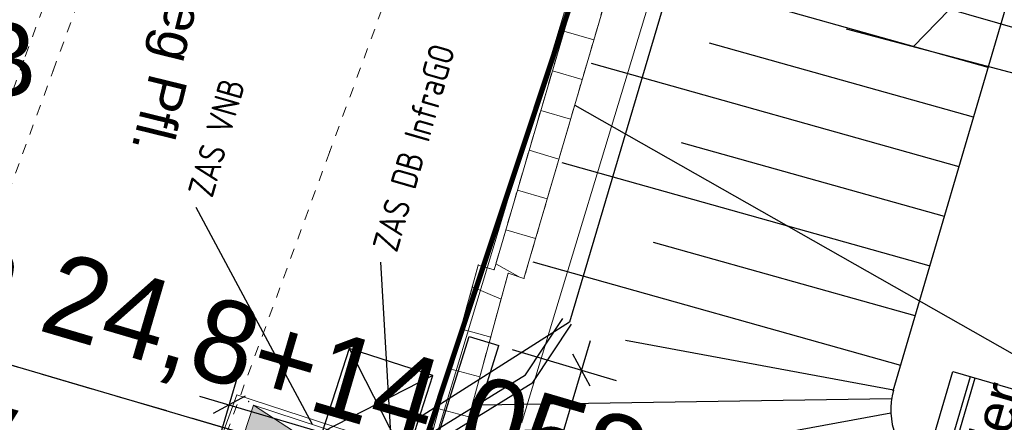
# Model space of a CAD drawing. Header units: millimetres. Extents: x -191 to 81095, y -508122 to 28741.
# Tile 93 of 255: x 5001 to 5010, y 10037 to 10041. Entities that reach past the tile are written whole.
import ezdxf
from ezdxf.enums import TextEntityAlignment as Align

# ---------------------------------------------------------------- set-up
doc = ezdxf.new("R2010")
doc.units = ezdxf.units.MM
for name, pattern in [('240620_Dorsten Achse$0$STRICHLINIE', [0.75, 0.5, -0.25]), ('AUSGEZOGEN', [2, 1, 1]), ('DASHED', [19.05, 12.7, -6.35]), ('LT00000', [0]), ('Marx-Verm$0$1', [0]), ('Marx-Verm$0$2', [0.16, 0.06, -0.1]), ('Marx-Verm$0$3', [0.26, 0.11, -0.15]), ('VE22-087 DB - VST Hervest-Dorsten ALK VA2736$0$1', [0])]:
    doc.linetypes.add(name, pattern=pattern)
doc.layers.get('0').update_dxf_attribs({"color": 251})
for name, color, linetype, lineweight in [('240620_Dorsten Achse$0$EB-62273R-TS-FUSS', 250, '240620_Dorsten Achse$0$STRICHLINIE', 25), ('240620_Dorsten Achse$0$EB-62273R-TS-LIN', 250, 'Continuous', 25), ('240620_Dorsten Achse$0$EB-62273R-TS-TXT-025', 250, 'Continuous', 25), ('B_Unterverteilungen', 252, 'Continuous', 18), ('Marx-Verm$0$BBauwerk-txt', 251, 'Marx-Verm$0$1', 25), ('Marx-Verm$0$BOESCHUNGEN', 251, 'Marx-Verm$0$1', 25), ('Marx-Verm$0$BStrasse-txt', 251, 'Marx-Verm$0$1', 25), ('Marx-Verm$0$L_BKanaele', 251, 'Marx-Verm$0$1', 18), ('Marx-Verm$0$L_BStrasse', 251, 'Marx-Verm$0$1', 18), ('Marx-Verm$0$L_BTopogrf', 251, 'Marx-Verm$0$1', 18), ('Marx-Verm$0$S_BKanaele', 251, 'Marx-Verm$0$1', 18), ('Marx-Verm$0$S_BStrasse', 251, 'Marx-Verm$0$1', 18), ('Marx-Verm$0$S_BTopogrf', 251, 'Marx-Verm$0$1', 18), ('TTK-P-Treppe oben', 12, 'Continuous', 25), ('VE22-087 DB - VST Hervest-Dorsten ALK VA2736$0$AX_Bahnverkehr', 7, 'VE22-087 DB - VST Hervest-Dorsten ALK VA2736$0$1', 18), ('VE22-087 DB - VST Hervest-Dorsten ALK VA2736$0$AX_Flurstueck', 9, 'VE22-087 DB - VST Hervest-Dorsten ALK VA2736$0$1', 18), ('VE22-087 DB - VST Hervest-Dorsten ALK VA2736$0$AX_Gelaendekante', 7, 'VE22-087 DB - VST Hervest-Dorsten ALK VA2736$0$1', 18), ('VE22-087 DB - VST Hervest-Dorsten ALK VA2736$0$AX_Platz', 7, 'VE22-087 DB - VST Hervest-Dorsten ALK VA2736$0$1', 18)]:
    doc.layers.add(name, color=color, linetype=linetype, lineweight=lineweight)
for name, color, linetype, true_color in [('B.E.P. - KTB Neubau', 1, 'Continuous', 0xff0000), ('B.E.P. 50 Hz', 1, 'Continuous', 0xff0000), ('B.E.P. 50 Hz Beschriftung', 1, 'Continuous', 0xff0000), ('B.E.P. KTB', 1, 'DASHED', 0xff0000)]:
    doc.layers.add(name, color=color, linetype=linetype, true_color=true_color)
for name, color, linetype in [('TTK-DB-Grenze', 110, 'AUSGEZOGEN'), ('TTK-P-Böschung', 140, 'Continuous'), ('TTk-P-Kappe', 162, 'Continuous'), ('TTK-P-Planung', 12, 'Continuous'), ('XREF ALK Kataster', 251, 'Continuous'), ('XREF Nachvermessung', 7, 'Continuous')]:
    doc.layers.add(name, color=color, linetype=linetype)
doc.styles.add('240620_Dorsten Achse$0$PROVI', font='PROVI.SHX')
doc.styles.add('AKG DIN 6776', font='AKG_DIN67.TTF')
doc.styles.add('ISOCP', font='ISOCP.SHX', dxfattribs={"width": 0.9})
doc.styles.add('Marx-Verm$0$Standard', font='arial.ttf')
doc.styles.add('VE22-087 DB - VST Hervest-Dorsten ALK VA2736$0$0', font='arial.ttf')
doc.dimstyles.new('TTK', dxfattribs={"dimtxt": 2.5, "dimasz": 2.5, "dimexe": 3.5, "dimexo": 0.1, "dimgap": 1, "dimtad": 1, "dimzin": 0, "dimtxsty": 'AKG DIN 6776', "dimblk": 'OBLIQUE', "dimcen": -0.09, "dimdle": 3, "dimclrd": 256, "dimclre": 256, "dimclrt": 256, "dimadec": 3, "dimazin": 0, "dimtfac": 1, "dimtofl": 0, "dimtmove": 0, "dimatfit": 3, "dimldrblk": 'OBLIQUE', "dimfxl": 7, "dimfxlon": 1, "dimtolj": 1, "dimtzin": 0, "dimlwd": -1, "dimlwe": -1, "dimarcsym": 0})

# ---------------------------------------------------------------- blocks, each defined once
blk = doc.blocks.new('VE22-087 DB - VST Hervest-Dorsten ALK VA2736')
at = {"layer": 'VE22-087 DB - VST Hervest-Dorsten ALK VA2736$0$AX_Flurstueck', "linetype": 'VE22-087 DB - VST Hervest-Dorsten ALK VA2736$0$1', "lineweight": 13, "ltscale": 0.5}
blk.add_polyline3d([(5028.9209, 10045.9456, 0), (5023.5924, 10046.0009, 0), (5019.8293, 10046.0395, 0), (5014.5469, 10046.0941, 0), (5014.0544, 10046.0994, 0), (5013.1337, 10045.9648, 0), (5013.1033, 10045.8689, 0), (5009.6528, 10045.0998, 0), (5008.7208, 10044.6827, 0), (5007.8814, 10044.1411, 0), (5007.1672, 10043.4469, 0), (5006.6477, 10042.5531, 0), (5004.886, 10036.705, 0), (5004.415, 10035.1421, 0), (5002.5052, 10035.8915, 0), (5000.9372, 10031.5697, 0), (4996.6817, 10033.2005, 0), (4996.0058, 10031.812, 0), (5001.6397, 10029.6191, 0), (4996.9839, 10014.4106, 0), (4995.4133, 10009.2822, 0), (4990.7172, 9993.9406, 0)], dxfattribs=at)
for points in [[(5013.1337, 10045.9648, 0), (4986.6126, 10042.1272, 0), (5002.5052, 10035.8915, 0), (5003.021, 10037.3146, 0), (5004.886, 10036.705, 0), (5006.6477, 10042.5531, 0), (5007.1672, 10043.4469, 0), (5007.8814, 10044.1411, 0), (5008.7208, 10044.6827, 0), (5009.6528, 10045.0998, 0), (5013.1033, 10045.8689, 0)], [(5003.021, 10037.3146, 0), (5002.5052, 10035.8915, 0), (5004.415, 10035.1421, 0), (5004.886, 10036.705, 0)]]:
    blk.add_polyline3d(points, close=True, dxfattribs=at)
at = {"layer": 'VE22-087 DB - VST Hervest-Dorsten ALK VA2736$0$AX_Gelaendekante', "color": 18, "linetype": 'VE22-087 DB - VST Hervest-Dorsten ALK VA2736$0$1', "lineweight": 13, "ltscale": 0.5, "true_color": 0x520000}
blk.add_polyline3d([(5013.6677, 10045.1081, 0), (5010.1144, 10044.3662, 0), (5008.5866, 10043.7855, 0), (5007.4769, 10042.6721, 0), (5005.3605, 10035.6866, 0)], dxfattribs=at)
at = {"layer": 'VE22-087 DB - VST Hervest-Dorsten ALK VA2736$0$AX_Flurstueck', "insert": (4999.9785, 10040.8811), "char_height": 0.7, "attachment_point": 2, "rotation": 1.58948, "style": 'VE22-087 DB - VST Hervest-Dorsten ALK VA2736$0$0', "bg_fill": 3, "box_fill_scale": 1, "bg_fill_color": 256, "bg_fill_transparency": 0}
blk.add_mtext('1163', dxfattribs=at)
at = {"layer": 'VE22-087 DB - VST Hervest-Dorsten ALK VA2736$0$AX_Bahnverkehr', "color": 253, "linetype": 'VE22-087 DB - VST Hervest-Dorsten ALK VA2736$0$1', "lineweight": 13, "ltscale": 0.5, "true_color": 0x999999}
blk.add_polyline3d([(5021.5918, 10020.3833, 0), (5025.6313, 10034.4721, 0), (5028.9209, 10045.9456, 0), (5023.5924, 10046.0009, 0), (5019.8293, 10046.0395, 0), (5014.5469, 10046.0941, 0), (5014.0544, 10046.0994, 0), (5013.1337, 10045.9648, 0), (5013.1033, 10045.8689, 0), (5009.6528, 10045.0998, 0), (5008.7208, 10044.6827, 0), (5007.8814, 10044.1411, 0), (5007.1672, 10043.4469, 0), (5006.6477, 10042.5531, 0), (5004.886, 10036.705, 0), (5003.021, 10037.3146, 0), (5002.5052, 10035.8915, 0), (5000.9372, 10031.5697, 0), (4996.6817, 10033.2005, 0), (4996.0058, 10031.812, 0), (5001.6397, 10029.6191, 0), (5002.0924, 10031.1905, 0), (5007.0846, 10029.551, 0)], dxfattribs=at)
at = {"layer": 'VE22-087 DB - VST Hervest-Dorsten ALK VA2736$0$AX_Platz', "color": 254, "linetype": 'VE22-087 DB - VST Hervest-Dorsten ALK VA2736$0$1', "lineweight": 13, "ltscale": 0.5, "true_color": 0xd9ffd9}
blk.add_polyline3d([(4954.1549, 10047.532, 0), (4954.1511, 10046.6214, 0), (4954.1411, 10044.531, 0), (4957.887, 10044.4658, 0), (4977.8231, 10044.1335, 0), (4980.487, 10041.2318, 0), (4985.2508, 10035.9981, 0), (4996.0058, 10031.812, 0), (4996.6817, 10033.2005, 0), (5000.9372, 10031.5697, 0), (5002.5052, 10035.8915, 0), (5003.021, 10037.3146, 0), (5004.886, 10036.705, 0), (5006.6477, 10042.5531, 0), (5007.1672, 10043.4469, 0), (5007.8814, 10044.1411, 0), (5008.7208, 10044.6827, 0), (5009.6528, 10045.0998, 0), (5013.1033, 10045.8689, 0), (5013.1337, 10045.9648, 0), (5015.0418, 10052.1621, 0)], dxfattribs=at)
blk = doc.blocks.new('_OBLIQUE')
at = {"color": 0, "linetype": 'ByBlock'}
blk.add_line((-0.5, -0.5), (0.5, 0.5), dxfattribs=at)
blk = doc.blocks.new('*D1312')
at = {"layer": 'DEFPOINTS', "color": 0}
for p in [(5004.8192, 10036.6631), (5002.6438, 10036.1879), (5004.5161, 10035.6388)]:
    blk.add_point(p, dxfattribs=at)
at = {"layer": 'TTK-P-Treppe oben'}
for p, q in [((5002.7496, 10036.5454), (5003.0474, 10037.5523)), ((5002.6605, 10037.3018), (5005.1069, 10036.578)), ((5004.6206, 10035.9919), (5004.9185, 10036.9987))]:
    blk.add_line(p, q, dxfattribs=at)
at = {"layer": 'TTK-P-Treppe oben', "xscale": 0.25, "yscale": 0.25, "zscale": 0.25}
for p, rotation in [((5002.9481, 10037.2167), 163.5187373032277), ((5004.8192, 10036.6631), 343.5187373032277)]:
    blk.add_blockref('_OBLIQUE', p, dxfattribs=dict(at, rotation=rotation))
at = {"layer": 'TTK-P-Treppe oben', "insert": (5003.8145, 10036.7061), "char_height": 0.25, "attachment_point": 5, "rotation": 163.51874, "style": 'AKG DIN 6776'}
blk.add_mtext('\\A1;1,95', dxfattribs=at)
blk = doc.blocks.new('*D1311')
at = {"layer": 'DEFPOINTS', "color": 0}
for p in [(5009.9281, 10037.5483), (5012.2661, 10036.8566), (5006.8393, 10026.986)]:
    blk.add_point(p, dxfattribs=at)
at = {"layer": 'TTK-P-Treppe oben'}
for p, q in [((5009.0589, 10026.0164), (5012.3512, 10037.1443)), ((5011.5948, 10037.0552), (5012.6017, 10036.7573)), ((5008.4728, 10026.5027), (5009.4796, 10026.2048))]:
    blk.add_line(p, q, dxfattribs=at)
at = {"layer": 'TTK-P-Treppe oben', "xscale": 0.25, "yscale": 0.25, "zscale": 0.25}
for p, rotation in [((5012.2661, 10036.8566), 73.518737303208), ((5009.144, 10026.3041), 253.518737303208)]:
    blk.add_blockref('_OBLIQUE', p, dxfattribs=dict(at, rotation=rotation))
at = {"layer": 'TTK-P-Treppe oben', "insert": (5010.4713, 10031.6495), "char_height": 0.25, "attachment_point": 5, "rotation": 73.51874, "style": 'AKG DIN 6776'}
blk.add_mtext('\\A1;11,00', dxfattribs=at)
blk = doc.blocks.new('*D1304')
at = {"layer": 'DEFPOINTS', "color": 0}
for p in [(5005.5508, 10037.7885), (5006.3498, 10037.5521), (5004.9509, 10035.8772)]:
    blk.add_point(p, dxfattribs=at)
at = {"layer": 'TTK-P-Treppe oben'}
for p, q in [((5005.6965, 10035.3437), (5006.4349, 10037.8397)), ((5005.6786, 10037.7506), (5006.6855, 10037.4528)), ((5005.1104, 10035.83), (5006.1172, 10035.5321))]:
    blk.add_line(p, q, dxfattribs=at)
at = {"layer": 'TTK-P-Treppe oben', "xscale": 0.25, "yscale": 0.25, "zscale": 0.25}
for p, rotation in [((5006.3498, 10037.5521), 73.51873730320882), ((5005.7816, 10035.6314), 253.5187373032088)]:
    blk.add_blockref('_OBLIQUE', p, dxfattribs=dict(at, rotation=rotation))
at = {"layer": 'TTK-P-Treppe oben', "insert": (5005.8319, 10036.6609), "char_height": 0.25, "attachment_point": 5, "rotation": 73.51874, "style": 'AKG DIN 6776', "bg_fill": 3, "box_fill_scale": 1.1, "bg_fill_color": 256, "bg_fill_true_color": 13158600, "bg_fill_transparency": 0}
blk.add_mtext('\\A1;2,00', dxfattribs=at)
blk = doc.blocks.new('Marx-Verm$0$99')
at = {"color": 0}
blk.add_point((0, 0), dxfattribs=at)
blk = doc.blocks.new('Marx-Verm')
at = {"layer": 'Marx-Verm$0$BOESCHUNGEN', "ltscale": 0.2}
for p, q in [((2567436.5465, 5726895.2288, 36.2911), (2567433.1515, 5726896.1608, 34.073)), ((2567430.38, 5726894.9578, 32.5948), (2567435.6935, 5726892.0267, 36.2031))]:
    blk.add_line(p, q, dxfattribs=at)
at = {"layer": 'Marx-Verm$0$L_BKanaele', "ltscale": 0.2}
blk.add_line((2567427.2682, 5726892.0547, 32.3103), (2567427.2686, 5726892.0541, 30.9301), dxfattribs=at)
at = {"layer": 'Marx-Verm$0$L_BStrasse', "linetype": 'Marx-Verm$0$3', "ltscale": 0.2}
for p, q in [((2567426.0321, 5726898.096, 30.8434), (2567425.0555, 5726895.3189, 30.8591)), ((2567425.3398, 5726895.2226, 30.8591), (2567426.3127, 5726897.9891, 30.8434)), ((2567428.9709, 5726897.177, 30.8586), (2567428.0216, 5726894.4779, 30.8691)), ((2567425.0555, 5726895.3189, 30.8591), (2567423.8889, 5726892.0015, 30.8796)), ((2567424.0615, 5726891.5877, 30.8796), (2567425.3398, 5726895.2226, 30.8591)), ((2567428.0216, 5726894.4779, 30.8691), (2567427.0724, 5726891.7786, 30.9301))]:
    blk.add_line(p, q, dxfattribs=at)
at = {"layer": 'Marx-Verm$0$L_BTopogrf', "linetype": 'Marx-Verm$0$1', "ltscale": 0.2}
for p, q in [((2567430.743, 5726897.3788, 30.9704), (2567429.6229, 5726893.3573, 31.0553)), ((2567429.4687, 5726893.4002, 31.0553), (2567428.805, 5726890.8471, 30.9395)), ((2567429.6229, 5726893.3573, 31.0553), (2567429.4687, 5726893.4002, 31.0553))]:
    blk.add_line(p, q, dxfattribs=at)
at = {"layer": 'Marx-Verm$0$L_BTopogrf', "linetype": 'Marx-Verm$0$2', "ltscale": 0.2}
for p, q in [((2567430.743, 5726897.3788, 32.5953), (2567429.6229, 5726893.3573, 32.5953)), ((2567431.0251, 5726897.2738, 32.5942), (2567429.9119, 5726893.2768, 32.5953)), ((2567429.4687, 5726893.4002, 32.5569), (2567428.805, 5726890.8471, 32.5569)), ((2567429.759, 5726893.3247, 32.557), (2567429.0941, 5726890.7667, 32.5569)), ((2567429.6229, 5726893.3573, 32.5953), (2567429.4687, 5726893.4002, 32.5569)), ((2567429.9119, 5726893.2768, 32.5953), (2567429.759, 5726893.3247, 32.557))]:
    blk.add_line(p, q, dxfattribs=at)
at = {"layer": 'Marx-Verm$0$L_BTopogrf', "ltscale": 0.2}
for p, q in [((2567429.9119, 5726893.2768, 32.5953), (2567431.0251, 5726897.2738, 32.5942)), ((2567430.2674, 5726895.6714, 32.5953), (2567430.5564, 5726895.5909, 32.5947)), ((2567430.4491, 5726895.2055, 32.5948), (2567430.1601, 5726895.286, 32.5953)), ((2567430.0527, 5726894.9007, 32.5953), (2567430.3417, 5726894.8202, 32.5949)), ((2567430.2344, 5726894.4348, 32.595), (2567429.9454, 5726894.5153, 32.5953)), ((2567429.8381, 5726894.13, 32.5953), (2567430.1271, 5726894.0495, 32.5951)), ((2567430.0198, 5726893.6641, 32.5952), (2567429.7308, 5726893.7446, 32.5953)), ((2567429.0941, 5726890.7667, 32.5569), (2567429.759, 5726893.3247, 32.557)), ((2567429.6393, 5726893.4163, 32.5953), (2567429.8573, 5726893.2939, 32.5816)), ((2567429.759, 5726893.3247, 32.557), (2567429.9119, 5726893.2768, 32.5953)), ((2567429.6937, 5726893.0735, 32.557), (2567429.4143, 5726893.1911, 32.5569)), ((2567429.3082, 5726892.7828, 32.5569), (2567429.5986, 5726892.7074, 32.557)), ((2567429.4979, 5726892.3202, 32.557), (2567429.2075, 5726892.3957, 32.5569)), ((2567429.1069, 5726892.0085, 32.5569), (2567429.3973, 5726891.9331, 32.557))]:
    blk.add_line(p, q, dxfattribs=at)
at = {"layer": 'Marx-Verm$0$S_BKanaele', "xscale": 0.2, "yscale": 0.2, "zscale": 0.2}
for p, rotation in [((2567427.2682, 5726892.0547, 32.3103), 0.764750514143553), ((2567427.2686, 5726892.0541, 30.9301), 0.7647505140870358)]:
    blk.add_blockref('Marx-Verm$0$99', p, dxfattribs=dict(at, rotation=rotation))
at = {"layer": 'Marx-Verm$0$S_BStrasse'}
for p, xscale, yscale, zscale, rotation in [((2567425.0555, 5726895.3189, 30.8591), 0.2, 0.2, 0.2, 0.7647508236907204), ((2567425.3398, 5726895.2226, 30.8591), 0.1999999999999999, 0.1999999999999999, 0.1999999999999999, 0.7647508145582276), ((2567428.0216, 5726894.4779, 30.8691), 0.2, 0.2, 0.2, 0.7647507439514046)]:
    blk.add_blockref('Marx-Verm$0$99', p, dxfattribs=dict(at, xscale=xscale, yscale=yscale, zscale=zscale, rotation=rotation))
at = {"layer": 'Marx-Verm$0$S_BTopogrf'}
for p, xscale, yscale, zscale, rotation in [((2567429.4687, 5726893.4002, 31.0553), 0.2, 0.2, 0.2, 0.7647506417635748), ((2567429.4687, 5726893.4002, 32.5569), 0.2, 0.2, 0.2, 0.7647506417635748), ((2567429.6229, 5726893.3573, 31.0553), 0.2000000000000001, 0.2000000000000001, 0.2000000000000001, 0.7647506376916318), ((2567429.6229, 5726893.3573, 32.5953), 0.2000000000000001, 0.2000000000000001, 0.2000000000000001, 0.7647506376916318), ((2567429.759, 5726893.3247, 32.557), 0.2, 0.2, 0.2, 0.7647506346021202), ((2567429.9119, 5726893.2768, 32.5953), 0.2, 0.2, 0.2, 0.7647506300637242)]:
    blk.add_blockref('Marx-Verm$0$99', p, dxfattribs=dict(at, xscale=xscale, yscale=yscale, zscale=zscale, rotation=rotation))
at = {"layer": 'Marx-Verm$0$BBauwerk-txt', "insert": (2567433.8098, 5726890.2871, 37.58), "char_height": 0.375, "attachment_point": 1, "rotation": 74.56991, "style": 'Marx-Verm$0$Standard'}
blk.add_mtext('Geländer', dxfattribs=at)
at = {"layer": 'Marx-Verm$0$BStrasse-txt', "insert": (2567427.1155, 5726897.1854, 30.87), "char_height": 0.375, "attachment_point": 1, "rotation": 256.96267, "style": 'Marx-Verm$0$Standard'}
blk.add_mtext('Gehweg Pfl.', dxfattribs=at)
blk = doc.blocks.new('pvi_ltg_quadrat')
at = {"color": 0, "linetype": 'ByBlock', "lineweight": -2}
blk.add_lwpolyline([(-0.5, -0.5), (0.5, -0.5), (0.5, 0.5), (-0.5, 0.5)], close=True, dxfattribs=at)

msp = doc.modelspace()

# ---------------------------------------------------------------- block references
at = {"layer": 'XREF ALK Kataster', "color": 251}
msp.add_blockref('VE22-087 DB - VST Hervest-Dorsten ALK VA2736', (0, 0), dxfattribs=at)

# ---------------------------------------------------------------- next in the draw order: hatches: boundary and pattern name
at = {"layer": 'B_Unterverteilungen', "linetype": 'LT00000', "lineweight": 5, "ltscale": 2, "transparency": 16777216}
msp.add_hatch(color=4, dxfattribs=at).paths.add_polyline_path([(5003.1819, 10037.213), (5003.089, 10036.9277), (5004.1349, 10036.5874), (5004.1369, 10036.5935)])

# ---------------------------------------------------------------- next in the draw order: linework, layer by layer
at = {"layer": 'B.E.P. - KTB Neubau', "color": 6, "ltscale": 0.3}
msp.add_line((5010.105, 10041.2468), (5009.552, 10040.6741), dxfattribs=at)
at = {"layer": 'B.E.P. 50 Hz', "color": 4}
for p, q in [((5003.7526, 10037.0275), (5002.6307, 10039.1214)), ((5004.5355, 10036.4785), (5004.4129, 10038.5941))]:
    msp.add_line(p, q, dxfattribs=at)
at = {"layer": 'B_Unterverteilungen', "color": 4, "linetype": 'LT00000', "lineweight": 5, "ltscale": 2}
msp.add_lwpolyline([(5004.1575, 10036.5788), (5004.2503, 10036.8641), (5003.1819, 10037.213), (5003.089, 10036.9277), (5004.1578, 10036.5799), (5003.1819, 10037.213)], dxfattribs=at)
at = {"layer": 'TTK-P-Böschung', "color": 251}
for p, q in [((5009.3596, 10037.3528), (5011.1929, 10043.5982)), ((5010.2764, 10040.476), (5006.7259, 10041.4726)), ((5010.1356, 10039.9962), (5007.5867, 10040.7117)), ((5009.9947, 10039.5164), (5006.4448, 10040.5129)), ((5009.8539, 10039.0366), (5007.3164, 10039.7489)), ((5009.7065, 10038.5586), (5006.1636, 10039.5532)), ((5009.5713, 10038.0772), (5007.0461, 10038.7861)), ((5009.4314, 10037.5973), (5005.8825, 10038.5935)), ((5009.3611, 10037.3579), (5006.7756, 10037.837)), ((5009.3434, 10037.2749), (5005.37, 10037.2125)), ((5009.3362, 10037.1374), (5006.6674, 10036.6466))]:
    msp.add_line(p, q, dxfattribs=at)
msp.add_arc((5010.0386, 10037.1697), 0.7032, 164.47396, 236.86201, dxfattribs=at)
at = {"layer": 'TTk-P-Kappe', "color": 251, "linetype": 'AUSGEZOGEN', "ltscale": 10, "flags": 128}
for points in [[(5007.8181, 10026.6988), (5006.8393, 10026.986), (5009.9358, 10037.5404), (5010.9185, 10037.2517)], [(5007.0072, 10026.9367), (5010.1037, 10037.4912)], [(5007.0552, 10026.9226), (5010.1517, 10037.4771)]]:
    msp.add_lwpolyline(points, dxfattribs=at)
at = {"layer": 'TTK-P-Planung', "color": 251}
for p, q in [((5004.6627, 10035.9605), (5005.2646, 10037.8783)), ((5005.2646, 10037.8783), (5005.5508, 10037.7885)), ((5004.9509, 10035.8772), (5005.5508, 10037.7885))]:
    msp.add_line(p, q, dxfattribs=at)

# ---------------------------------------------------------------- next in the draw order: texts
at = {"layer": '240620_Dorsten Achse$0$EB-62273R-TS-TXT-025', "color": 251, "style": '240620_Dorsten Achse$0$PROVI'}
msp.add_text('NW=36.592', height=0.8, rotation=343.64928, dxfattribs=at).set_placement((4999.2097, 10037.6604), align=Align.TOP_LEFT)

# ---------------------------------------------------------------- next in the draw order: dimensions: what is measured, and where the dimension line sits
at = {"layer": 'TTK-P-Treppe oben', "color": 251}
for base, p1, p2, angle, picture, middle in [((5004.8192, 10036.6631), (5002.6438, 10036.1879), (5004.5161, 10035.6388), 163.51874, '*D1312', (5003.8145, 10036.7061)), ((5012.2661, 10036.8566), (5006.8393, 10026.986), (5009.9281, 10037.5483), 73.51874, '*D1311', (5010.4713, 10031.6495))]:
    dim = msp.add_linear_dim(base=base, p1=p1, p2=p2, angle=angle, dimstyle='TTK', override={"dimscale": 0, "dimdec": 2}, dxfattribs=at)
    dim.commit()
    dim.dimension.update_dxf_attribs({"geometry": picture, "text_midpoint": middle})

# ---------------------------------------------------------------- next in the draw order: dimensions: what is measured, and where the dimension line sits
dim = msp.add_linear_dim(base=(5006.3498, 10037.5521), p1=(5004.9509, 10035.8772), p2=(5005.5508, 10037.7885), angle=73.51874, dimstyle='TTK', override={"dimscale": 0, "dimtfill": 1}, dxfattribs=at)
dim.commit()
dim.dimension.update_dxf_attribs({"geometry": '*D1304', "text_midpoint": (5005.8319, 10036.6609)})

# ---------------------------------------------------------------- next in the draw order: linework, layer by layer
at = {"layer": '240620_Dorsten Achse$0$EB-62273R-TS-FUSS', "color": 251, "flags": 128}
msp.add_lwpolyline([(5013.1399, 10033.9903), (4995.8678, 10039.0577), (4995.8678, 10039.0577), (4995.8678, 10039.0577)], dxfattribs=at)
at = {"layer": '240620_Dorsten Achse$0$EB-62273R-TS-LIN', "color": 251}
msp.add_line((5007.3825, 10035.6794), (4993.9488, 10039.6207), dxfattribs=at)
at = {"layer": 'B.E.P. - KTB Neubau', "color": 6}
msp.add_lwpolyline([(5004.1066, 10037.7602), (5004.6539, 10036.69), (5004.9154, 10037.4987), (5003.8451, 10036.9515)], dxfattribs=at)
at = {"layer": 'B.E.P. KTB', "color": 4, "ltscale": 0.3}
for p, q in [((5005.8085, 10037.5061), (5006.1701, 10038.0522)), ((5005.8797, 10037.4325), (5006.2535, 10037.997)), ((5004.5779, 10036.7479), (5005.8085, 10037.5061)), ((5004.6386, 10036.6678), (5005.8797, 10037.4325))]:
    msp.add_line(p, q, dxfattribs=at)
at = {"layer": 'TTK-DB-Grenze', "color": 251, "const_width": 0.05}
msp.add_lwpolyline([(5042.8458, 10045.8044), (5013.8513, 10046.1222), (5009.6545, 10045.1015), (5007.1688, 10043.4486), (5006.7196, 10042.5141), (5004.6043, 10036.1578), (5002.7645, 10036.6043), (5000.9385, 10031.5707), (4996.7392, 10033.18), (4996.0068, 10031.8131), (5001.641, 10029.62), (4990.7179, 9993.9397), (4984.0921, 9990.7105), (4981.0171, 9989.3916), (4978.8853, 9987.4707), (4976.7198, 9984.5919), (4969.9593, 9970.9423), (4968.0026, 9943.2645), (4963.9618, 9931.1272), (4950.021, 9850.1348), (4938.687, 9799.6406, 0.535789), (4943.8348, 9790.9592), (4974.5583, 9795.9093)], format="xyb", dxfattribs=at)

# ---------------------------------------------------------------- next in the draw order: block references
at = {"layer": 'B.E.P. - KTB Neubau', "color": 6, "xscale": 0.8499999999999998, "yscale": 0.8499999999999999, "rotation": 72.08352803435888}
msp.add_blockref('pvi_ltg_quadrat', (5004.3803, 10037.2251), dxfattribs=at)
at = {"layer": 'XREF Nachvermessung', "color": 251, "rotation": 359.2603692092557}
msp.add_blockref('Marx-Verm', (-2636136.5692, -5683235.6624), dxfattribs=at)

# ---------------------------------------------------------------- next in the draw order: texts
at = {"layer": '240620_Dorsten Achse$0$EB-62273R-TS-TXT-025', "color": 251, "style": '240620_Dorsten Achse$0$PROVI'}
msp.add_text('km 24,8+14,058', height=0.8, rotation=343.64928, dxfattribs=at).set_placement((4999.4349, 10038.428))

# ---------------------------------------------------------------- next in the draw order: texts
at = {"layer": 'B.E.P. 50 Hz Beschriftung', "color": 4, "char_height": 0.25, "attachment_point": 4, "rotation": 74, "style": 'ISOCP', "bg_fill": 3, "box_fill_scale": 1.2, "bg_fill_color": 256, "bg_fill_true_color": 13158600, "bg_fill_transparency": 0}
for s, insert, width in [('\\Fisocp.shx;ZAS DB InfraGO', (5004.4484, 10038.714), 3.031239), ('\\Fisocp.shx;ZAS VNB', (5002.6662, 10039.2413), 2.37308)]:
    msp.add_mtext(s, dxfattribs=dict(at, insert=insert, width=width))

# ---------------------------------------------------------------- next in the draw order: linework, layer by layer
at = {"layer": 'B.E.P. KTB', "color": 4, "ltscale": 0.3}
msp.add_lwpolyline([(5012.5903, 10039.868), (5007.2076, 10041.2961), (5006.2328, 10038.0147), (5004.7847, 10037.0944)], dxfattribs=at)

doc.saveas('drawing.dxf')
